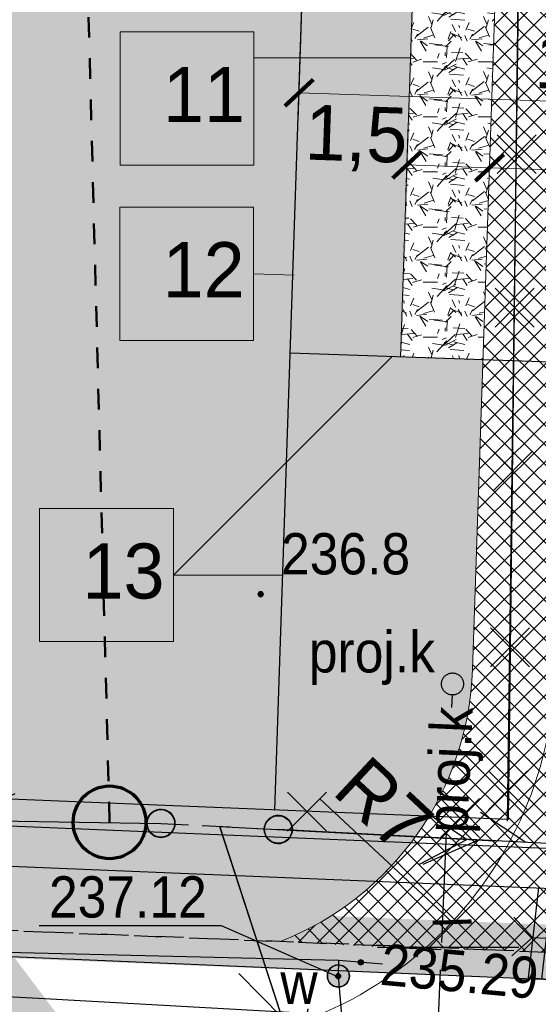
# Model space of a CAD drawing. Extents: x 40810 to 6568062, y -66833 to 5647239.
# Tile 12 of 43: x 6567808 to 6567818, y 5646946 to 5646964. Entities that reach past the tile are written whole.
import ezdxf
from ezdxf import colors
from ezdxf.entities.mleader import LeaderData, LeaderLine
from ezdxf.enums import TextEntityAlignment as Align
from ezdxf.math import Vec2, Vec3

# ---------------------------------------------------------------- set-up
doc = ezdxf.new("R2010")
doc.units = 0
doc.header["$MEASUREMENT"] = 0
for name, pattern in [('218-500', [1, 0.5, -0.5]), ('DGN_STYLE_2191', [1, -0.25, 0.5, -0.25]), ('DGN_STYLE_9021', [7.5, 3.75, 3.75]), ('KTJZ01_05', [2, 1.5, -0.5]), ('MZ05_512A', [1.75, -0.25, 0.5, -0.25, 0.5, -0.25]), ('SUPK_P_01_05', [2.5, 2, -0.5])]:
    doc.linetypes.add(name, pattern=pattern)
doc.layers.get('0').update_dxf_attribs({"linetype": 'CONTINUOUS'})
doc.layers.get('Defpoints').update_dxf_attribs({"linetype": 'CONTINUOUS'})
for name, color, linetype in [('BDOT1', 7, 'CONTINUOUS'), ('EWID', 7, 'CONTINUOUS'), ('GESUT1', 7, 'CONTINUOUS'), ('GESUT2', 7, 'CONTINUOUS'), ('PZAG', 7, 'CONTINUOUS'), ('Z-zielen', 62, 'CONTINUOUS')]:
    doc.layers.add(name, color=color, linetype=linetype)
for name, color, linetype, lineweight in [('E_opisy', 7, 'CONTINUOUS', 15), ('E_przyłacze', 1, '218-500', 70), ('l. przekrojowa', 1, 'CONTINUOUS', 30), ('l.widokowa', 140, 'CONTINUOUS', 15), ('szraf1', 8, 'CONTINUOUS', 5), ('wymiarowanie', 176, 'CONTINUOUS', 9)]:
    doc.layers.add(name, color=color, linetype=linetype, lineweight=lineweight)
doc.styles.get("Standard").update_dxf_attribs({"font": 'GOTHIC.TTF'})
doc.styles.add('STYLE-GEO_140', font='geo_140.shx', dxfattribs={"bigfont": 'geo_140big.shx'})
doc.dimstyles.new('Skala 1-50', dxfattribs={"dimtxt": 1, "dimasz": 0.5, "dimexe": 0.5, "dimexo": 0.5, "dimgap": 0.2, "dimtad": 1, "dimtxsty": 'Standard', "dimblk": 'ARCHTICK', "dimcen": 0.5, "dimclrd": 256, "dimclre": 256, "dimadec": 0, "dimazin": 0, "dimtfac": 1, "dimtdec": 1, "dimtmove": 1, "dimatfit": 3, "dimldrblk": 'ARCHTICK', "dimfxl": 0, "dimlwd": -1, "dimlwe": -1, "dimarcsym": 0})
pattern_1 = [(45, (0, 0), (-0.1767766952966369, 0.1767766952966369), []), (135, (0, 0), (-0.1767766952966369, -0.1767766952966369), [])]

# ---------------------------------------------------------------- blocks, each defined once
blk = doc.blocks.new('DWG_H0_11')
at = {"layer": 'BDOT1', "linetype": 'Continuous'}
blk.add_hatch(color=7, dxfattribs=at).paths.add_polyline_path([(0.08999999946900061, -2.728484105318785e-10, 0.9999999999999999), (-0.09000000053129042, -2.728484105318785e-10, 0.9999999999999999)], flags=16)
at = {"layer": 'BDOT1', "color": 7, "linetype": 'Continuous'}
blk.add_lwpolyline([(0.08999999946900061, -2.728484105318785e-10, 0.9999999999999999), (-0.09000000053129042, -2.728484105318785e-10, 0.9999999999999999)], format="xyb", close=True, dxfattribs=at)
blk = doc.blocks.new('RTPW01_1')
at = {"layer": 'BDOT1', "color": 7, "linetype": 'Continuous'}
blk.add_circle((-5.311449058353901e-10, -2.728484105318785e-10), 0.09, dxfattribs=at)
blk.add_blockref('DWG_H0_11', (-5.311449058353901e-10, -2.728484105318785e-10), dxfattribs=at)
blk = doc.blocks.new('DWG_H0_13')
at = {"layer": 'GESUT1', "linetype": 'Continuous'}
blk.add_hatch(color=235, dxfattribs=at).paths.add_polyline_path([(-0.8488740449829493, 0.04383856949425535, 0.9999999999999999), (0.8488740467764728, -0.04383856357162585, 0.9999999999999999)], flags=16)
at = {"layer": 'GESUT1', "color": 235, "linetype": 'Continuous'}
blk.add_lwpolyline([(-0.8488740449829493, 0.04383856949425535, 0.9999999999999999), (0.8488740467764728, -0.04383856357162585, 0.9999999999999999)], format="xyb", close=True, dxfattribs=at)
blk = doc.blocks.new('SUSM05_1')
at = {"layer": 'GESUT1', "color": 235, "linetype": 'Continuous'}
blk.add_circle((1.709850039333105e-09, 5.624315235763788e-09), 0.8499952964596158, dxfattribs=at)
at = {"layer": 'GESUT1', "color": 235, "linetype": 'Continuous', "xscale": 0.9999882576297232, "yscale": 0.9999882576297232, "zscale": 0.9999882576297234, "rotation": 2.956602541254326}
blk.add_blockref('DWG_H0_13', (1.709850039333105e-09, 5.624315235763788e-09), dxfattribs=at)
blk = doc.blocks.new('DWG_H0_14')
at = {"layer": 'GESUT1', "linetype": 'Continuous'}
blk.add_hatch(color=235, dxfattribs=at).paths.add_polyline_path([(0.8488740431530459, -0.04383856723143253, 0.9999999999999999), (-0.8488740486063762, 0.04383856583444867, 0.9999999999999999)], flags=16)
at = {"layer": 'GESUT1', "color": 235, "linetype": 'Continuous'}
blk.add_lwpolyline([(0.8488740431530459, -0.04383856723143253, 0.9999999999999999), (-0.8488740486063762, 0.04383856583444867, 0.9999999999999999)], format="xyb", close=True, dxfattribs=at)
blk = doc.blocks.new('SUSM05_2')
at = {"layer": 'GESUT1', "color": 235, "linetype": 'Continuous'}
blk.add_circle((-1.178705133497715e-09, 1.33877620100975e-09), 0.8499952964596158, dxfattribs=at)
at = {"layer": 'GESUT1', "color": 235, "linetype": 'Continuous', "xscale": 0.9999882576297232, "yscale": 0.9999882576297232, "zscale": 0.9999882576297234, "rotation": 182.9566025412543}
blk.add_blockref('DWG_H0_14', (-1.178705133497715e-09, 1.33877620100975e-09), dxfattribs=at)
blk = doc.blocks.new('SUSM04_1')
at = {"layer": 'GESUT1', "color": 235, "linetype": 'Continuous'}
blk.add_circle((1.258740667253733e-09, -3.848981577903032e-09), 0.5, dxfattribs=at)
blk = doc.blocks.new('SUPT01_4')
at = {"layer": 'GESUT1', "color": 30, "linetype": 'Continuous'}
for p, q in [((-0.001898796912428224, 4.999356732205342), (-0.001945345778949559, -5.000635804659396)), ((-0.001903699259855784, 3.999357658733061), (-1.001910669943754, 2.299363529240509)), ((-0.001911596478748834, 2.299358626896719), (0.9980782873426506, 0.2993555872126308))]:
    blk.add_line(p, q, dxfattribs=at)
blk = doc.blocks.new('SUPT00_4')
at = {"layer": 'GESUT1', "color": 30, "linetype": 'Continuous', "rotation": 270}
blk.add_blockref('SUPT01_4', (5.000635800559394, -0.001945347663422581), dxfattribs=at)
blk = doc.blocks.new('SUPE04_6')
at = {"layer": 'GESUT1', "color": 230, "linetype": 'Continuous'}
for p, q in [((0.006328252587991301, -4.996488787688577), (0.0062861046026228, 5.003499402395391)), ((-0.9937014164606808, 2.303498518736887), (0.006290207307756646, 4.003500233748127)), ((0.006290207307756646, 4.003500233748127), (1.00629633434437, 2.303506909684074))]:
    blk.add_line(p, q, dxfattribs=at)
blk = doc.blocks.new('SUPE00_6')
at = {"layer": 'GESUT1', "color": 230, "linetype": 'Continuous', "rotation": 270}
blk.add_blockref('SUPE04_6', (5.002909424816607, -0.006272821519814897), dxfattribs=at)
blk = doc.blocks.new('SUPE04_7')
at = {"layer": 'GESUT1', "color": 230, "linetype": 'Continuous'}
for p, q in [((-0.0084513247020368, -4.99728416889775), (-0.008495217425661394, 5.002699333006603)), ((-1.008482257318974, 2.302699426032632), (-0.00849109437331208, 4.002701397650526)), ((-0.00849109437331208, 4.002701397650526), (0.9915148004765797, 2.302708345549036))]:
    blk.add_line(p, q, dxfattribs=at)
blk = doc.blocks.new('SUPE00_7')
at = {"layer": 'GESUT1', "color": 230, "linetype": 'Continuous', "rotation": 270}
blk.add_blockref('SUPE04_7', (4.987821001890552, -0.01896132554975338), dxfattribs=at)
blk = doc.blocks.new('SUPT01_5')
at = {"layer": 'GESUT1', "color": 30, "linetype": 'Continuous'}
for p, q in [((-0.007790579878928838, 4.997091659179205), (-0.007746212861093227, -5.002918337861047)), ((-0.00778624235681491, 3.997090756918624), (-1.007779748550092, 2.297084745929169)), ((-0.007778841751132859, 2.297089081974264), (0.9922313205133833, 0.2970914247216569))]:
    blk.add_line(p, q, dxfattribs=at)
blk = doc.blocks.new('SUPT00_5')
at = {"layer": 'GESUT1', "color": 30, "linetype": 'Continuous', "rotation": 270}
blk.add_blockref('SUPT01_5', (5.002918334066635, -0.007746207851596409), dxfattribs=at)
blk = doc.blocks.new('SUPT01_6')
at = {"layer": 'GESUT1', "color": 30, "linetype": 'Continuous'}
for p, q in [((0.002293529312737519, 4.993222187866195), (0.002337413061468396, -5.00673197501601)), ((0.002297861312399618, 3.99322670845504), (-0.9976901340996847, 2.293230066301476)), ((0.002305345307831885, 2.293234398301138), (1.002309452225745, 0.2932483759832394))]:
    blk.add_line(p, q, dxfattribs=at)
blk = doc.blocks.new('SUPT00_6')
at = {"layer": 'GESUT1', "color": 30, "linetype": 'Continuous', "rotation": 270}
blk.add_blockref('SUPT01_6', (5.006731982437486, 0.002337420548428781), dxfattribs=at)
blk = doc.blocks.new('DWG_H0_24')
at = {"layer": 'GESUT1', "linetype": 'Continuous'}
blk.add_hatch(color=202, dxfattribs=at).paths.add_polyline_path([(0.3999735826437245, -0.004597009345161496, 0.9999999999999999), (-0.3999735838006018, 0.004597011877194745, 0.9999999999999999)], flags=16)
at = {"layer": 'GESUT1', "color": 202, "linetype": 'Continuous'}
blk.add_lwpolyline([(0.3999735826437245, -0.004597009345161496, 0.9999999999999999), (-0.3999735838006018, 0.004597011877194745, 0.9999999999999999)], format="xyb", close=True, dxfattribs=at)
blk = doc.blocks.new('SUUS25_9')
at = {"layer": 'GESUT1', "color": 202, "linetype": 'Continuous'}
blk.add_circle((1.648004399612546e-09, 7.639755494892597e-10), 0.3999996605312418, dxfattribs=at)
at = {"layer": 'GESUT1', "color": 202, "linetype": 'Continuous', "xscale": 0.9999991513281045, "yscale": 0.9999991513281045, "zscale": 0.9999991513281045, "rotation": 0.6584879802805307}
blk.add_blockref('DWG_H0_24', (1.648004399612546e-09, 7.639755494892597e-10), dxfattribs=at)
blk = doc.blocks.new('DWG_H0_28')
at = {"layer": 'GESUT1', "linetype": 'Continuous'}
blk.add_hatch(color=5, dxfattribs=at).paths.add_polyline_path([(0.08135013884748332, -0.005468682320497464, 0.9999999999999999), (-0.09864986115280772, -0.005468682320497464, 0.9999999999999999)], flags=16)
at = {"layer": 'GESUT1', "color": 5, "linetype": 'Continuous'}
blk.add_lwpolyline([(0.08135013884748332, -0.005468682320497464, 0.9999999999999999), (-0.09864986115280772, -0.005468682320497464, 0.9999999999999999)], format="xyb", close=True, dxfattribs=at)
blk = doc.blocks.new('SUPS02_1')
at = {"layer": 'GESUT1', "color": 5, "linetype": 'Continuous'}
blk.add_circle((-0.008649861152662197, -0.005468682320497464), 0.09, dxfattribs=at)
blk.add_blockref('DWG_H0_28', (-1.724401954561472e-09, 9.204086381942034e-10), dxfattribs=at)
blk = doc.blocks.new('_ArchTick')
at = {"color": 0, "linetype": 'ByBlock', "const_width": 0.15}
blk.add_lwpolyline([(-0.5, -0.5), (0.5, 0.5)], dxfattribs=at)
blk = doc.blocks.new('*D218')
at = {"layer": 'Defpoints', "color": 0}
for p in [(6567810.999151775, 5646952.628750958), (6567816.132852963, 5646947.837802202)]:
    blk.add_point(p, dxfattribs=at)
at = {"layer": 'wymiarowanie'}
blk.add_line((6567813.734556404, 5646950.075976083), (6567816.132852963, 5646947.837802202), dxfattribs=at)
at = {"layer": 'wymiarowanie', "linetype": 'Continuous', "xscale": 0.5, "yscale": 0.5, "zscale": 0.5, "rotation": 316.9779504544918}
blk.add_blockref('_ArchTick', (6567816.132852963, 5646947.837802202), dxfattribs=at)
at = {"layer": 'wymiarowanie', "color": 0, "linetype": 'Continuous', "insert": (6567814.897750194, 5646949.965118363), "char_height": 1, "attachment_point": 5, "rotation": 316.9779504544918}
blk.add_mtext('R7', dxfattribs=at)
blk = doc.blocks.new('*D232')
at = {"layer": 'Defpoints', "color": 0}
for p in [(6567813.464604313, 5646966.083186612), (6567823.458762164, 5646965.745685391), (6567823.35104525, 5646962.555949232)]:
    blk.add_point(p, dxfattribs=at)
at = {"layer": 'wymiarowanie'}
for p, q in [((6567813.447729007, 5646965.583471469), (6567813.340012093, 5646962.393735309)), ((6567823.441886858, 5646965.245970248), (6567823.334169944, 5646962.056234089)), ((6567813.356887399, 5646962.893450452), (6567823.35104525, 5646962.555949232))]:
    blk.add_line(p, q, dxfattribs=at)
at = {"layer": 'wymiarowanie', "linetype": 'Continuous', "xscale": 0.5, "yscale": 0.5, "zscale": 0.5}
for p, rotation in [((6567813.356887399, 5646962.893450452), 178.0658650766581), ((6567823.35104525, 5646962.555949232), 358.0658650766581)]:
    blk.add_blockref('_ArchTick', p, dxfattribs=dict(at, rotation=rotation))
at = {"layer": 'wymiarowanie', "color": 0, "linetype": 'Continuous', "insert": (6567818.378440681, 5646963.449439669), "char_height": 1, "attachment_point": 5, "rotation": 358.0658650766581}
blk.add_mtext('10', dxfattribs=at)
blk = doc.blocks.new('*D238')
at = {"layer": 'Defpoints', "color": 0}
for p in [(6567816.8424255, 5646962.410420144), (6567818.341570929, 5646962.359794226), (6567816.812821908, 5646961.533792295)]:
    blk.add_point(p, dxfattribs=at)
at = {"layer": 'wymiarowanie'}
for p, q in [((6567816.825550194, 5646961.910705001), (6567816.795946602, 5646961.034077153)), ((6567818.324695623, 5646961.860079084), (6567818.29509203, 5646960.983451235)), ((6567818.311967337, 5646961.483166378), (6567816.812821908, 5646961.533792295))]:
    blk.add_line(p, q, dxfattribs=at)
at = {"layer": 'wymiarowanie', "linetype": 'Continuous', "xscale": 0.5, "yscale": 0.5, "zscale": 0.5}
for p, rotation in [((6567816.812821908, 5646961.533792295), 178.065865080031), ((6567818.311967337, 5646961.483166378), 358.065865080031)]:
    blk.add_blockref('_ArchTick', p, dxfattribs=dict(at, rotation=rotation))
at = {"layer": 'wymiarowanie', "color": 0, "linetype": 'Continuous', "insert": (6567819.349432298, 5646962.03828572), "char_height": 1, "attachment_point": 5, "rotation": 358.065865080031}
blk.add_mtext('1,5', dxfattribs=at)
blk = doc.blocks.new('*D239')
at = {"layer": 'Defpoints', "color": 0}
for p in [(6567815.355602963, 5646962.825954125), (6567816.8424255, 5646962.410420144), (6567815.31367648, 5646961.584418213)]:
    blk.add_point(p, dxfattribs=at)
at = {"layer": 'wymiarowanie'}
for p, q in [((6567815.338727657, 5646962.326238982), (6567815.296801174, 5646961.08470307)), ((6567816.825550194, 5646961.910705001), (6567816.795946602, 5646961.034077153)), ((6567816.812821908, 5646961.533792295), (6567815.31367648, 5646961.584418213))]:
    blk.add_line(p, q, dxfattribs=at)
at = {"layer": 'wymiarowanie', "linetype": 'Continuous', "xscale": 0.5, "yscale": 0.5, "zscale": 0.5}
for p, rotation in [((6567815.31367648, 5646961.584418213), 178.0658650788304), ((6567816.812821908, 5646961.533792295), 358.0658650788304)]:
    blk.add_blockref('_ArchTick', p, dxfattribs=dict(at, rotation=rotation))
at = {"layer": 'wymiarowanie', "color": 0, "linetype": 'Continuous', "insert": (6567814.393209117, 5646962.058805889), "char_height": 1, "attachment_point": 5, "rotation": 358.06586507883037}
blk.add_mtext('1,5', dxfattribs=at)

msp = doc.modelspace()

# ---------------------------------------------------------------- hatches: boundary and pattern name
at = {"layer": 'E_przyłacze', "linetype": 'Continuous'}
h = msp.add_hatch(color=256, dxfattribs=at)
h.dxf.hatch_style = 1
h.paths.add_polyline_path([(6567810.331226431, 5646950.163903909, 0.7107343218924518), (6567809.275104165, 5646949.501940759), (6567809.739807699, 5646949.013810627, 0.8168499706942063)])
h = msp.add_hatch(color=256, dxfattribs=at)
h.dxf.hatch_style = 1
h.paths.add_polyline_path([(6567809.275104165, 5646949.501940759, 0.169088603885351), (6567809.505553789, 5646949.134272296, 0.0765274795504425), (6567809.679519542, 5646949.033937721), (6567809.6914347, 5646949.064622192)])
at = {"layer": 'szraf1', "true_color": 0xc7c8ca}
h = msp.add_hatch(dxfattribs=at)
h.set_pattern_fill('ANSI37', color=9, scale=2, style=0)
h.set_pattern_definition(pattern_1)
h.paths.add_polyline_path([(6567823.290277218, 5646949.789298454), (6567823.249822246, 5646947.075506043), (6567815.664571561, 5646947.380083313, 0.1966573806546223), (6567818.004233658, 5646952.370491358), (6567818.831690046, 5646976.873305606, 0.1608154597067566), (6567817.350105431, 5646983.958499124), (6567809.203317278, 5646997.767785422, 0.2654325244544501), (6567799.729148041, 5647003.178499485), (6567753.06303861, 5647002.389708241, 0.2081719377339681), (6567747.979839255, 5647000.074529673), (6567747.209997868, 5647008.789999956), (6567747.350053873, 5647008.792367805, 0.1638587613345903), (6567751.584473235, 5647007.366387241), (6567799.729148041, 5647008.178499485, -0.2744804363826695), (6567813.50975784, 5647000.308369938), (6567821.656545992, 5646986.49908364, -0.14264435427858), (6567823.866820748, 5646977.829202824), (6567822.996147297, 5646952.046635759, 0.08184528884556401)])
at = {"layer": 'szraf1', "linetype": 'Continuous'}
h = msp.add_hatch(dxfattribs=at)
h.set_pattern_fill('ANSI37', color=40, scale=2, style=0)
h.set_pattern_definition(pattern_1)
h.paths.add_polyline_path([(6567813.016186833, 5646947.486426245), (6567815.626365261, 5646947.346295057, 0.2076535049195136), (6567818.004235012, 5646952.370531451), (6567818.869669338, 5646977.997956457, 0.1426443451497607), (6567817.350105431, 5646983.958499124), (6567812.569733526, 5646992.06151138), (6567801.528724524, 5646992.601878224, -0.3950589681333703), (6567800.577751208, 5646993.583748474), (6567800.415611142, 5647003.157058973), (6567796.415598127, 5647003.123956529), (6567796.571625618, 5646993.911553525, -0.4191824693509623), (6567795.571769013, 5646992.894619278), (6567776.232098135, 5646993.83994063), (6567775.170294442, 5646972.144708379), (6567787.446400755, 5646971.543893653), (6567787.304639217, 5646968.64736061), (6567797.092923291, 5646968.168304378), (6567797.23468483, 5646971.06483742), (6567815.62616289, 5646970.164725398, -0.3999617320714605), (6567817.052837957, 5646968.666518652), (6567816.505089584, 5646952.421157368, -0.299344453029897)])
h.paths.add_polyline_path([(6567795.834244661, 5646973.135771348), (6567797.332451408, 5646973.062446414), (6567797.308009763, 5646972.563044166), (6567815.631408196, 5646971.666264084, 0.418656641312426), (6567817.203878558, 5646973.113844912), (6567817.370523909, 5646978.048582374, 0.1426443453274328), (6567816.058173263, 5646983.196323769), (6567812.161408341, 5646989.801570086, 0.2970977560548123), (6567811.150230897, 5646990.629188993), (6567801.519085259, 5646991.100554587, 0.414213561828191), (6567800.471397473, 5646990.150633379), (6567800.448321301, 5646989.679131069), (6567794.594661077, 5646989.965619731), (6567794.666620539, 5646991.435926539), (6567781.462425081, 5646992.082163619), (6567777.656979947, 5646992.268408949), (6567776.741826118, 5646973.569590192), (6567787.519725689, 5646973.042100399), (6567787.537144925, 5646973.529311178), (6567789.041762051, 5646973.455672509), (6567788.876113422, 5646970.072245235), (6567795.668041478, 5646969.739836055)], flags=16)
h = msp.add_hatch(dxfattribs=at)
h.set_pattern_fill('GRAVL1', color=256, style=0)
h.set_pattern_definition([(228.0128, (0.72, 1), (-7.999998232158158, -9.000001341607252), [0.134536, -13.319088]), (184.9697, (0.63, 0.9), (12.00000105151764, 0.999991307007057), [0.230868, -22.855925]), (132.5104, (0.4, 0.88), (9.999990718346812, -11.0000086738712), [0.162788, -16.116032]), (267.2737, (0.01, 0.63), (0.9999960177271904, 20.00000029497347), [0.210238, -20.813558]), (292.8337, (0, 0.42), (-5.00000990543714, 11.99999641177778), [0.206155, -20.409373]), (357.2737, (0.08, 0.23), (-20.00000029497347, 0.9999960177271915), [0.210238, -20.813558]), (37.6942, (0.29, 0.22), (-13.00000734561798, -9.99999040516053), [0.278029, -27.524849]), (72.2553, (0.51, 0.39), (7.000010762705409, 21.99999623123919), [0.262488, -25.986321]), (121.4296, (0.59, 0.64), (-8.000008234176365, 12.99999503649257), [0.21095, -20.884073]), (175.2364, (0.48, 0.82), (11.00000094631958, -0.9999915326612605), [0.240832, -11.800763]), (222.3974, (0.24, 0.84), (-12.00000735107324, -10.99999208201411), [0.311448, -30.833375]), (138.8141, (1, 0.62), (-7.000002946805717, 5.999997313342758), [0.106301, -10.523844]), (171.4692, (0.92, 0.69), (12.99999828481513, -2.00000791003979), [0.202237, -20.021511]), (225, (0.72, 0.72), (-2.220446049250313e-16, -1.000000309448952), [0.141421, -1.272792]), (203.1986, (0.65, 0.84), (4.999999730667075, 2.000001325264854), [0.076158, -7.539615]), (291.8014, (0.58, 0.81), (-0.9999999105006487, 3.00000027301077), [0.107703, -5.277462]), (30.9638, (0.62, 0.71), (2.999998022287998, 2.000002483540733), [0.174929, -5.656023]), (161.5651, (0.77, 0.8), (2.000000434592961, -0.9999984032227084), [0.126491, -3.035787]), (16.38950000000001, (0, 0.81), (10.00000219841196, 2.99999270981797), [0.1772, -17.542845]), (70.3462, (0.17, 0.86), (-3.999995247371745, -11.00000213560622), [0.148661, -14.717408]), (293.1986, (0.77, 1), (-2.000001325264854, 4.999999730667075), [0.152315, -7.463458]), (343.6105, (0.83, 0.86), (-10.00000219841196, 2.999992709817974), [0.1772, -17.542845]), (339.444, (0, 0.19), (-5.000001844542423, 1.999995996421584), [0.17088, -8.373124]), (294.7751, (0.16, 0.13), (-4.99999218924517, 11.00000342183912), [0.143178, -14.174643]), (66.80140000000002, (0.78, 0), (2.000001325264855, 4.999999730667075), [0.152315, -7.463458]), (17.354, (0.84, 0.14), (-13.00000201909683, -3.999994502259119), [0.167631, -16.595424]), (69.444, (0.29, 0), (-1.999995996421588, -5.000001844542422), [0.08544, -8.458564]), (101.3099, (0.72, 0), (-0.9999976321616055, 4.000000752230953), [0.05099, -5.048029]), (165.9638, (0.71, 0.05), (3.00000054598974, -0.9999980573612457), [0.206155, -3.91695]), (186.009, (0.51, 0.1), (9.99999975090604, 0.9999993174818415), [0.19105, -18.913923]), (303.6901, (0.62, 0.62), (-1.000001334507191, 1.99999955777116), [0.144222, -3.461329]), (353.1572, (0.7, 0.5), (16.99999936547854, -2.000007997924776), [0.251794, -24.927563]), (60.94540000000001, (0.95, 0.47), (-4.000000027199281, -7.000000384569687), [0.102956, -10.192674]), (90, (1, 0.56), (-0.9999999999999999, 1), [0.06, -0.94]), (120.2564, (0.49, 0.13), (3.999994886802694, -7.000002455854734), [0.138924, -13.75352]), (48.01280000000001, (0.42, 0.25), (7.999998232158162, 9.00000134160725), [0.269072, -13.184552]), (0, (0.6, 0.45), (1, 1), [0.26, -0.74]), (325.3047999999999, (0.86, 0.45), (-9.999994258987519, 7.000008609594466), [0.158114, -15.653274]), (254.0546, (0.99, 0.36), (-0.9999998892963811, -4.000000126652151), [0.145602, -7.134508]), (207.646, (0.95, 0.22), (-18.99999580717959, -10.00000771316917), [0.237065, -23.469474]), (175.4261, (0.74, 0.11), (-13.00000055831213, 0.999994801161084), [0.250799, -24.829074])])
h.paths.add_polyline_path([(6567815.542933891, 5646968.373237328), (6567817.03957309, 5646968.248396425), (6567817.026682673, 5646967.866682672), (6567816.988515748, 5646966.736475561), (6567816.955397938, 5646965.755783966), (6567816.946472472, 5646965.491481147), (6567816.695065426, 5646958.046762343), (6567815.195919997, 5646958.09738826)])
h.paths.add_polyline_path([(6567815.603469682, 5646970.165836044), (6567815.626162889, 5646970.164725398, -0.4097843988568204), (6567817.051983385, 5646968.615892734), (6567817.049766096, 5646968.550233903), (6567817.03957309, 5646968.248396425), (6567815.542933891, 5646968.373237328)])
at = {"layer": 'wymiarowanie', "linetype": 'Continuous', "true_color": 0xffffff}
for points in [[(6567810.109228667, 5646961.578235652), (6567812.53704864, 5646961.578235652), (6567812.53704864, 5646963.997701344), (6567810.109228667, 5646963.997701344)], [(6567810.102356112, 5646958.399105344), (6567812.530176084, 5646958.399105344), (6567812.530176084, 5646960.818571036), (6567810.102356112, 5646960.818571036)], [(6567808.648029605, 5646952.929280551), (6567811.075849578, 5646952.929280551), (6567811.075849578, 5646955.348746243), (6567808.648029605, 5646955.348746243)]]:
    msp.add_hatch(color=7, dxfattribs=at).paths.add_polyline_path(points)
at = {"layer": 'Z-zielen', "linetype": 'Continuous'}
h = msp.add_hatch(dxfattribs=at)
h.set_pattern_fill('STIPPLE', color=256, style=0)
h.set_pattern_definition([(0, (0.0400000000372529, 0.01999999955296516), (0, 1), [0, -1]), (0, (0.3600000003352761, 0.0400000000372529), (0, 1), [0, -1]), (0, (0.1799999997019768, 0.2599999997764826), (0, 1), [0, -1]), (0, (0.400000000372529, 0.4199999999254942), (0, 1), [0, -1]), (0, (0.1399999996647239, 0.4800000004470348), (0, 1), [0, -1]), (0, (0.2199999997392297, 0.7199999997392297), (0, 1), [0, -1]), (0, (0.0800000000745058, 0.900000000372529), (0, 1), [0, -1]), (0, (0.400000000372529, 0.8799999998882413), (0, 1), [0, -1]), (0, (0.6399999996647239, 0.9199999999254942), (0, 1), [0, -1]), (0, (0.7599999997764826, 0.6799999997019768), (0, 1), [0, -1]), (0, (0.9599999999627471, 0.6600000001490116), (0, 1), [0, -1]), (0, (0.9599999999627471, 0.2999999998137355), (0, 1), [0, -1]), (0, (0.7800000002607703, 0.1799999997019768), (0, 1), [0, -1]), (0, (0.5, 0.2400000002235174), (0, 1), [0, -1]), (0, (0.6799999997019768, 0.4199999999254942), (0, 1), [0, -1]), (0, (0.5, 0.599999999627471), (0, 1), [0, -1]), (0, (0.9199999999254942, 0.0400000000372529), (0, 1), [0, -1])])
h.paths.add_polyline_path([(6567834.600000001, 5646957.495000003), (6567823.191362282, 5646957.827383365), (6567823.444938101, 5646965.336324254), (6567828.442089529, 5646965.167571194), (6567828.863972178, 5646977.660449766), (6567823.866820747, 5646977.829202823, 0.1426547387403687), (6567821.656545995, 5646986.499083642), (6567813.2373845, 5647000.769395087, 0.2607595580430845), (6567799.458200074, 5647008.176205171), (6567751.703012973, 5647007.367391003), (6567753.913369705, 5647007.404827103), (6567751.011241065, 5647008.834453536), (6567829.898409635, 5647009.741269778)])
h.paths.add_polyline_path([(6567821.79, 5646988.53), (6567828.8, 5646988.46), (6567828.94, 5647000.44), (6567821.94, 5647000.52)], flags=16)
h.paths.add_polyline_path([(6567821.940000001, 5647003.02), (6567820.471388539, 5647003.038372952), (6567820.303639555, 5646991.746975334), (6567818.547591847, 5646991.768944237), (6567820.448493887, 5646988.546803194), (6567821.790000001, 5646988.53)], flags=16)
h.paths.add_polyline_path([(6567829.530103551, 5646985.826366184, 0.9999999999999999), (6567825.131237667, 5646985.826366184, 0.9999999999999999)], flags=16)
h.paths.add_polyline_path([(6567821.94, 5647003.02), (6567825.040000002, 5647003.02), (6567825.040000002, 5647000.52), (6567821.94, 5647000.52)], flags=16)
edge = h.paths.add_edge_path()
edge.add_arc((6567747.431800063, 5647001.680976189), 7.111861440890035, -80.85914135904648, 5.919009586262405, ccw=False)
edge.add_line((6567748.561161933, 5646994.662188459), (6567748.005706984, 5647000.103134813))
edge.add_arc((6567753.177665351, 5646995.400115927), 6.990532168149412, 91.00105870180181, 137.7187995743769, ccw=False)
edge.add_line((6567753.055534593, 5647002.389581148), (6567754.503133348, 5647002.41409866))
h = msp.add_hatch(dxfattribs=at)
h.set_pattern_fill('STIPPLE', color=256, style=0)
h.set_pattern_definition([(0, (0.04, 0.02), (0, 1), [0, -1]), (0, (0.36, 0.04), (0, 1), [0, -1]), (0, (0.18, 0.26), (0, 1), [0, -1]), (0, (0.4, 0.42), (0, 1), [0, -1]), (0, (0.14, 0.48), (0, 1), [0, -1]), (0, (0.22, 0.72), (0, 1), [0, -1]), (0, (0.08, 0.9), (0, 1), [0, -1]), (0, (0.4, 0.88), (0, 1), [0, -1]), (0, (0.64, 0.92), (0, 1), [0, -1]), (0, (0.76, 0.68), (0, 1), [0, -1]), (0, (0.96, 0.66), (0, 1), [0, -1]), (0, (0.96, 0.3), (0, 1), [0, -1]), (0, (0.78, 0.18), (0, 1), [0, -1]), (0, (0.5, 0.24), (0, 1), [0, -1]), (0, (0.68, 0.42), (0, 1), [0, -1]), (0, (0.5, 0.6), (0, 1), [0, -1]), (0, (0.92, 0.04), (0, 1), [0, -1])])
h.paths.add_polyline_path([(6567793.055802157, 5646968.365888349), (6567797.092923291, 5646968.168304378), (6567797.23468483, 5646971.06483742), (6567815.62616289, 5646970.164725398), (6567815.218624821, 5646958.096621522), (6567816.695065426, 5646958.046762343), (6567816.505089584, 5646952.421157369, -0.2993158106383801), (6567813.016186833, 5646947.486426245), (6567791.865592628, 5646948.483466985), (6567791.957649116, 5646950.731583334), (6567792.44, 5646951.54)])

# ---------------------------------------------------------------- linework, layer by layer
at = {"layer": 'BDOT1', "color": 7, "linetype": 'Continuous'}
for q in [(6567817.252776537, 5646947.93001667), (6567817.21998333, 5646947.222776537), (6567818.08946337, 5646947.536840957)]:
    msp.add_line((6567817.59, 5646947.56), q, dxfattribs=at)
at = {"layer": 'BDOT1', "color": 7, "linetype": 'DGN_STYLE_9021'}
for points in [[(6567817.37, 5646968.26), (6567817.15, 5646949.7), (6567775.39, 5646951.41)], [(6567817.38, 5646968.22), (6567817.13, 5646949.67)]]:
    msp.add_lwpolyline(points, dxfattribs=at)
at = {"layer": 'BDOT1', "color": 7, "linetype": 'Continuous'}
msp.add_lwpolyline([(6567792.14, 5646947.9), (6567817.76, 5646946.8), (6567817.95, 5646948.44), (6567792.28, 5646949.5)], close=True, dxfattribs=at)
for points in [[(6567817.701661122, 5646948.468771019), (6567817.511661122, 5646946.828771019)], [(6567818.008338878, 5646946.771228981), (6567817.511661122, 5646946.828771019)]]:
    msp.add_lwpolyline(points, dxfattribs=at)
at = {"layer": 'E_przyłacze', "linetype": 'DGN_STYLE_2191', "lineweight": 50, "ltscale": 0.75}
msp.add_line((6567809.918390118, 5646949.649088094), (6567809.151486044, 5646979.168591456), dxfattribs=at)
at = {"layer": 'E_przyłacze', "linetype": 'Continuous'}
msp.add_circle((6567809.918390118, 5646949.649088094), 0.6599008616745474, dxfattribs=at)
at = {"layer": 'EWID', "color": 92, "linetype": 'DGN_STYLE_2191'}
for p, q in [((6567752.41, 5646949.92), (6567823.249819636, 5646947.075506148)), ((6567823.249819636, 5646947.075506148), (6567752.41, 5646949.92))]:
    msp.add_line(p, q, dxfattribs=at)
at = {"layer": 'GESUT1', "color": 202, "linetype": 'MZ05_512A'}
msp.add_lwpolyline([(6567810.85, 5646949.63), (6567812.98, 5646949.52)], dxfattribs=at)
at = {"layer": 'GESUT1', "color": 202, "linetype": 'Continuous'}
msp.add_lwpolyline([(6567814.02, 5646946.86), (6567811.95, 5646947.77), (6567808.64, 5646947.77)], dxfattribs=at)
at = {"layer": 'GESUT1', "color": 5, "linetype": 'Continuous'}
for points in [[(6567794.95, 5646947.61), (6567795.99, 5646947.58), (6567814.08, 5646947.15)], [(6567814.442726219, 5646942.512814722), (6567814.07, 5646946.86), (6567814.08, 5646947.15)], [(6567814.08, 5646947.15), (6567814.87, 5646947.08)], [(6567817.65, 5646946.82), (6567818.9, 5646946.71)], [(6567806.087001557, 5646946.592410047), (6567808.63, 5646946.46), (6567814.799906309, 5646946.113931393), (6567814.87, 5646946.11), (6567826.41, 5646945.68), (6567827.68, 5646945.57), (6567840.8, 5646945.04), (6567842.03, 5646944.93), (6567851.89, 5646944.48), (6567864.28, 5646943.95), (6567865.957369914, 5646943.867919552)]]:
    msp.add_lwpolyline(points, dxfattribs=at)
at = {"layer": 'GESUT1', "color": 44, "linetype": 'Continuous'}
msp.add_lwpolyline([(6567815.934077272, 5646947.33307657), (6567814.782784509, 5646947.382533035), (6567817.344858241, 5646947.382533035)], dxfattribs=at)
at = {"layer": 'GESUT2', "color": 44, "linetype": 'SUPK_P_01_05'}
for points in [[(6567816.341473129, 5646952.16101413), (6567816.340985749, 5646952.147062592), (6567816.339526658, 5646952.133179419), (6567816.337102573, 5646952.119431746), (6567816.333725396, 5646952.105886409), (6567816.329411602, 5646952.092609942), (6567816.324181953, 5646952.079666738), (6567816.318062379, 5646952.067119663), (6567816.311082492, 5646952.05503006), (6567816.303276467, 5646952.043456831), (6567816.294681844, 5646952.032456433), (6567816.285341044, 5646952.022082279), (6567816.275299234, 5646952.012385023), (6567816.264605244, 5646952.00341197), (6567816.253311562, 5646951.995206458), (6567816.241473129, 5646951.987808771), (6567816.229147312, 5646951.981255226), (6567816.216394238, 5646951.975577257), (6567816.203276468, 5646951.970802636), (6567816.189857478, 5646951.966954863), (6567816.176202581, 5646951.964052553), (6567816.162378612, 5646951.962109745), (6567816.148453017, 5646951.9611359), (6567816.134493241, 5646951.9611359), (6567816.120567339, 5646951.962109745), (6567816.106743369, 5646951.964052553), (6567816.09308878, 5646951.966954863), (6567816.079669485, 5646951.970802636), (6567816.066551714, 5646951.975577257), (6567816.05379864, 5646951.981255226), (6567816.041473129, 5646951.987808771), (6567816.029634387, 5646951.995206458), (6567816.01834071, 5646952.00341197), (6567816.007647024, 5646952.012385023), (6567815.997604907, 5646952.022082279), (6567815.988264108, 5646952.032456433), (6567815.979669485, 5646952.043456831), (6567815.971863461, 5646952.05503006), (6567815.964883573, 5646952.067119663), (6567815.958764, 5646952.079666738), (6567815.953534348, 5646952.092609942), (6567815.949220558, 5646952.105886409), (6567815.94584338, 5646952.119431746), (6567815.943419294, 5646952.133179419), (6567815.941960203, 5646952.147062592), (6567815.941473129, 5646952.16101413), (6567815.941960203, 5646952.174965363), (6567815.943419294, 5646952.188848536), (6567815.94584338, 5646952.202596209), (6567815.949220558, 5646952.216141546), (6567815.953534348, 5646952.229418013), (6567815.958764, 5646952.242361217), (6567815.964883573, 5646952.254908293), (6567815.971863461, 5646952.266997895), (6567815.979669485, 5646952.278571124), (6567815.988264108, 5646952.289571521), (6567815.997604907, 5646952.299945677), (6567816.007647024, 5646952.309642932), (6567816.01834071, 5646952.31861629), (6567816.029634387, 5646952.326821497), (6567816.041473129, 5646952.334219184), (6567816.05379864, 5646952.340772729), (6567816.066551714, 5646952.346450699), (6567816.079669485, 5646952.351225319), (6567816.09308878, 5646952.355073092), (6567816.106743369, 5646952.357975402), (6567816.120567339, 5646952.359918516), (6567816.134493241, 5646952.360892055), (6567816.148453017, 5646952.360892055), (6567816.162378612, 5646952.359918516), (6567816.176202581, 5646952.357975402), (6567816.189857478, 5646952.355073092), (6567816.203276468, 5646952.351225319), (6567816.216394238, 5646952.346450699), (6567816.229147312, 5646952.340772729), (6567816.241473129, 5646952.334219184), (6567816.253311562, 5646952.326821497), (6567816.264605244, 5646952.31861629), (6567816.275299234, 5646952.309642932), (6567816.285341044, 5646952.299945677), (6567816.294681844, 5646952.289571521), (6567816.303276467, 5646952.278571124), (6567816.311082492, 5646952.266997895), (6567816.318062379, 5646952.254908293), (6567816.324181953, 5646952.242361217), (6567816.329411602, 5646952.229418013), (6567816.333725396, 5646952.216141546), (6567816.337102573, 5646952.202596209), (6567816.339526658, 5646952.188848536), (6567816.340985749, 5646952.174965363), (6567816.341473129, 5646952.16101413)], [(6567816.132888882, 5646951.961199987), (6567816.123146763, 5646951.734416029)], [(6567816.025723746, 5646949.466507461), (6567815.800531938, 5646944.224287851)]]:
    msp.add_lwpolyline(points, dxfattribs=at)
at = {"layer": 'l. przekrojowa', "color": 7, "linetype": 'Continuous'}
for p, q in [((6567812.918051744, 5646949.873290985), (6567813.499551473, 5646967.264534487)), ((6567823.41, 5646957.820000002), (6567813.197620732, 5646958.164870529))]:
    msp.add_line(p, q, dxfattribs=at)
at = {"layer": 'l.widokowa', "color": 5}
for p, q in [((6567815.603469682, 5646970.165836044), (6567815.195919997, 5646958.09738826)), ((6567817.051983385, 5646968.615892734), (6567816.505089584, 5646952.421157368))]:
    msp.add_line(p, q, dxfattribs=at)
at = {"layer": 'l.widokowa', "color": 5, "linetype": 'Continuous'}
for radius, start in [(7, 266.8482746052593), (5.5, 291.4127726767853)]:
    msp.add_arc((6567811.008223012, 5646952.606785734), radius, start, 358.0658650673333, dxfattribs=at)
at = {"layer": 'PZAG', "color": 53, "linetype": 'Continuous'}
msp.add_lwpolyline([(6567732.08, 5646952.75), (6567865.66, 5646947.19)], dxfattribs=at)
at = {"layer": 'wymiarowanie', "color": 7, "linetype": 'Continuous'}
for p, q in [((6567812.541112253, 5646963.525643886), (6567815.379231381, 5646963.525643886)), ((6567812.530176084, 5646959.60883819), (6567813.266279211, 5646959.584018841)), ((6567811.075849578, 5646954.139013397), (6567815.039506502, 5646958.10267032)), ((6567811.075849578, 5646954.139013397), (6567813.061880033, 5646954.139013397))]:
    msp.add_line(p, q, dxfattribs=at)
at = {"layer": 'wymiarowanie', "color": 1, "linetype": 'Continuous'}
for p, q in [((6567816.950105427, 5646962.133133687), (6567817.657212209, 5646961.426026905)), ((6567816.950105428, 5646961.426026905), (6567817.657212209, 5646962.133133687)), ((6567816.91704639, 5646959.344153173), (6567817.624153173, 5646958.637046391)), ((6567816.917046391, 5646958.637046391), (6567817.624153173, 5646959.344153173)), ((6567816.881906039, 5646956.379585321), (6567817.589012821, 5646955.672478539)), ((6567816.88190604, 5646955.672478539), (6567817.589012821, 5646956.379585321)), ((6567816.829413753, 5646953.177811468), (6567817.536520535, 5646952.470704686)), ((6567816.829413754, 5646952.470704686), (6567817.536520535, 5646953.177811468)), ((6567816.794467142, 5646950.584772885), (6567817.501573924, 5646949.877666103)), ((6567816.794467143, 5646949.877666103), (6567817.501573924, 5646950.584772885)), ((6567813.149369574, 5646950.194176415), (6567813.856476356, 5646949.487069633)), ((6567813.149369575, 5646949.487069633), (6567813.856476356, 5646950.194176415)), ((6567815.921334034, 5646950.080669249), (6567816.628440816, 5646949.373562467)), ((6567815.921334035, 5646949.373562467), (6567816.628440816, 5646950.080669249))]:
    msp.add_line(p, q, dxfattribs=at)
at = {"layer": 'wymiarowanie', "color": 30, "linetype": 'KTJZ01_05', "const_width": 1}
msp.add_lwpolyline([(6567786.84, 5647009.460000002), (6567747.210000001, 5647008.789999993), (6567747.783237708, 5647002.30028596), (6567752.41, 5646949.92), (6567823.249822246, 5646947.075506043), (6567823.41, 5646957.820000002), (6567834.6, 5646957.54), (6567830.44, 5647003.7), (6567829.857942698, 5647010.192665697), (6567786.84, 5647009.460000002)], dxfattribs=at)
at = {"layer": 'wymiarowanie', "color": 7, "linetype": 'Continuous'}
for points in [[(6567810.109228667, 5646961.578235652), (6567812.53704864, 5646961.578235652), (6567812.53704864, 5646963.997701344), (6567810.109228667, 5646963.997701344)], [(6567810.102356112, 5646958.399105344), (6567812.530176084, 5646958.399105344), (6567812.530176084, 5646960.818571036), (6567810.102356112, 5646960.818571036)], [(6567808.648029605, 5646952.929280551), (6567811.075849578, 5646952.929280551), (6567811.075849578, 5646955.348746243), (6567808.648029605, 5646955.348746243)]]:
    msp.add_lwpolyline(points, close=True, dxfattribs=at)

# ---------------------------------------------------------------- block references
at = {"layer": 'BDOT1', "color": 7, "linetype": 'Continuous', "xscale": 0.5, "yscale": 0.5, "zscale": 0.5}
msp.add_blockref('RTPW01_1', (6567812.66, 5646953.79), dxfattribs=at)
at = {"layer": 'GESUT1', "color": 30, "linetype": 'Continuous'}
for name, p, xscale, yscale, zscale, rotation in [('SUPT00_4', (6567810.85, 5646949.63), 0.5000003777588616, 0.5000003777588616, 0.5000003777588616, 179.105634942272), ('SUPT00_6', (6567812.98, 5646949.52), 0.5000022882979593, 0.5000022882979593, 0.5000022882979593, 356.9965517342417), ('SUPT00_5', (6567811.92, 5646949.58), 0.4999994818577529, 0.4999994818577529, 0.4999994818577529, 288.0166329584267)]:
    msp.add_blockref(name, p, dxfattribs=dict(at, xscale=xscale, yscale=yscale, zscale=zscale, rotation=rotation))
at = {"layer": 'GESUT1', "color": 230, "linetype": 'Continuous'}
for name, xscale, yscale, zscale, rotation in [('SUPE00_7', 0.5000008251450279, 0.5000008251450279, 0.5000008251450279, 356.9997489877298), ('SUPE00_6', 0.5000005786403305, 0.5000005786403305, 0.5000005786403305, 287.9997592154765)]:
    msp.add_blockref(name, (6567811.92, 5646949.58), dxfattribs=dict(at, xscale=xscale, yscale=yscale, zscale=zscale, rotation=rotation))
at = {"layer": 'GESUT1', "color": 235, "linetype": 'Continuous', "xscale": 0.3000016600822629, "yscale": 0.3000016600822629, "zscale": 0.3000016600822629}
for name, p, rotation in [('SUSM05_1', (6567810.85, 5646949.63), 357.0433974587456), ('SUSM05_2', (6567812.98, 5646949.52), 177.0433974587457)]:
    msp.add_blockref(name, p, dxfattribs=dict(at, rotation=rotation))
at = {"layer": 'GESUT1', "color": 235, "linetype": 'Continuous', "xscale": 0.5, "yscale": 0.5, "zscale": 0.5}
for p in [(6567810.85, 5646949.63), (6567812.98, 5646949.52)]:
    msp.add_blockref('SUSM04_1', p, dxfattribs=at)
at = {"layer": 'GESUT1', "color": 5, "linetype": 'Continuous', "xscale": 0.5, "yscale": 0.5, "zscale": 0.5}
for p in [(6567814.48, 5646947.11), (6567814.07, 5646946.86)]:
    msp.add_blockref('SUPS02_1', p, dxfattribs=at)
at = {"layer": 'GESUT1', "color": 202, "linetype": 'Continuous', "xscale": 0.5000004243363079, "yscale": 0.5000004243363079, "zscale": 0.5000004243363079, "rotation": 359.3415120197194}
msp.add_blockref('SUUS25_9', (6567814.07, 5646946.86), dxfattribs=at)

# ---------------------------------------------------------------- texts
at = {"layer": 'BDOT1', "color": 7, "linetype": 'Continuous', "style": 'STYLE-GEO_140', "width": 0.9332799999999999}
msp.add_text('236.8', height=0.75, dxfattribs=at).set_placement((6567814.201292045, 5646954.525), align=Align.MIDDLE_CENTER)
at = {"layer": 'GESUT1', "color": 5, "linetype": 'Continuous', "style": 'STYLE-GEO_140', "width": 0.93336}
msp.add_text('237.12', height=0.75, dxfattribs=at).set_placement((6567811.682823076, 5646947.92), align=Align.RIGHT)
at = {"layer": 'GESUT1', "color": 5, "linetype": 'Continuous', "style": 'STYLE-GEO_140', "width": 0.9332799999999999}
msp.add_text('235.29', height=0.75, rotation=354.7841361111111, dxfattribs=at).set_placement((6567816.268681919, 5646946.946140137), align=Align.MIDDLE_CENTER)
at = {"layer": 'GESUT1', "color": 250, "linetype": 'Continuous', "style": 'STYLE-GEO_140', "width": 0.9332799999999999}
msp.add_text('w', height=0.75, dxfattribs=at).set_placement((6567813.355884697, 5646946.725), align=Align.MIDDLE_CENTER)
at = {"layer": 'GESUT2', "color": 44, "linetype": 'Continuous', "style": 'STYLE-GEO_140', "width": 0.9332799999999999}
msp.add_text('proj.k', height=0.75, dxfattribs=at).set_placement((6567814.678289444, 5646952.745), align=Align.MIDDLE_CENTER)
msp.add_text('proj.k', height=0.75, rotation=87.5402388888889, dxfattribs=at).set_placement((6567816.084198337, 5646950.603334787), align=Align.MIDDLE_CENTER)
at = {"layer": 'wymiarowanie', "color": 7, "linetype": 'Continuous', "char_height": 1, "width": 2.942493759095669, "attachment_point": 1}
for s, insert in [('11', (6567810.889077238, 5646963.36091305)), ('12', (6567810.882204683, 5646960.181782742)), ('13', (6567809.427878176, 5646954.711957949))]:
    msp.add_mtext(s, dxfattribs=dict(at, insert=insert))

# ---------------------------------------------------------------- dimensions: what is measured, and where the dimension line sits
at = {"layer": 'wymiarowanie', "linetype": 'Continuous'}
dim = msp.add_aligned_dim(p1=(6567813.464604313, 5646966.083186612), p2=(6567823.458762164, 5646965.745685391), distance=-3.1915544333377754, dimstyle='Skala 1-50', dxfattribs=at)
dim.commit()
dim.dimension.update_dxf_attribs({"geometry": '*D232', "text_midpoint": (6567818.378440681, 5646963.449439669)})
for base, p1, p2, angle, picture, middle, dimtype in [((6567815.31367648, 5646961.584418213), (6567816.8424255, 5646962.410420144), (6567815.355602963, 5646962.825954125), 178.065865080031, '*D239', (6567814.367610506, 5646961.300774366), 160), ((6567816.812821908, 5646961.533792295), (6567818.341570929, 5646962.359794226), (6567816.8424255, 5646962.410420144), 178.06586504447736, '*D238', (6567819.323833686, 5646961.280254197), 161)]:
    dim = msp.add_linear_dim(base=base, p1=p1, p2=p2, angle=angle, dimstyle='Skala 1-50', dxfattribs=at)
    dim.commit()
    dim.dimension.update_dxf_attribs({"geometry": picture, "text_midpoint": middle, "dimtype": dimtype})
dim = msp.add_radius_dim(center=(6567810.999151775, 5646952.628750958), mpoint=(6567816.132852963, 5646947.837802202), text='R7', dimstyle='Skala 1-50', dxfattribs=at)
dim.commit()
dim.dimension.update_dxf_attribs({"geometry": '*D218', "text_midpoint": (6567814.411573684, 5646949.444159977), "dimtype": 164})

# ---------------------------------------------------------------- leaders
at = {"layer": 'E_opisy', "linetype": 'ByBlock'}
ml = msp.add_multileader_mtext('Standard', dxfattribs=at)
ml.set_content('{\\Fsimplex.shx|c1;\\Q3;\\W0.7;4}', color=256)
ml.set_leader_properties()
ml.build(insert=Vec2(0, 0))
ml.multileader.update_dxf_attribs({"text_left_attachment_type": 5, "text_right_attachment_type": 5, "dogleg_length": 0.36, "arrow_head_size": 300})
ctx = ml.context
ctx.base_point, ctx.char_height, ctx.arrow_head_size, ctx.landing_gap_size, ctx.plane_origin = Vec3(6567795.826113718, 5646954.464089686), 2, 300, 0, Vec3(6567806.582337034, 5646946.140544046)
ctx.left_attachment, ctx.right_attachment = 5, 5
notes = []
notes.append((ctx, [(0, (1, 1, 0), (6567795.364882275, 5646954.464089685), (1, 0), 0.4612314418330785, [(0, [(6567794.414641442, 5646952.742165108)], 0, [])])]))
ctx.mtext.insert, ctx.mtext.flow_direction = Vec3(6567795.826113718, 5646956.864089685), 5
ml = msp.add_multileader_mtext('Standard', dxfattribs=at)
ml.set_content('{\\Fsimplex.shx|c1;\\Q3;\\W0.7; 3}', color=256)
ml.set_leader_properties()
ml.build(insert=Vec2(0, 0))
ml.multileader.update_dxf_attribs({"text_left_attachment_type": 5, "text_right_attachment_type": 5, "dogleg_length": 0.36, "arrow_head_size": 300})
ctx = ml.context
ctx.base_point, ctx.char_height, ctx.arrow_head_size, ctx.landing_gap_size, ctx.plane_origin = Vec3(6567802.978207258, 5646965.47789506), 2, 300, 0, Vec3(6567821.746720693, 5646956.110230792)
ctx.left_attachment, ctx.right_attachment, ctx.text_align_type = 5, 5, 2
notes.append((ctx, [(0, (1, 1, 0), (6567806.459880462, 5646965.47789506), (-1, 0), 1.241743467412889, [(0, [(6567809.579025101, 5646962.711851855)], 0, [])])]))
ctx.mtext.insert, ctx.mtext.alignment, ctx.mtext.flow_direction = Vec3(6567805.218136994, 5646967.87789506), 3, 5
ml = msp.add_multileader_mtext('Standard', dxfattribs=at)
ml.set_content('{\\Fsimplex.shx|c1;\\Q3;\\W0.7;1,2}', color=256)
ml.set_leader_properties()
ml.build(insert=Vec2(0, 0))
ml.multileader.update_dxf_attribs({"text_left_attachment_type": 5, "text_right_attachment_type": 5, "dogleg_length": 0.36, "arrow_head_size": 200})
ctx = ml.context
ctx.base_point, ctx.char_height, ctx.arrow_head_size, ctx.landing_gap_size, ctx.plane_origin = Vec3(6567803.389295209, 5646954.17896665), 2, 200, 0, Vec3(6567821.179782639, 5646944.811302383)
ctx.left_attachment, ctx.right_attachment, ctx.text_align_type = 5, 5, 2
notes.append((ctx, [(0, (1, 1, 0), (6567806.349295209, 5646954.159919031), (-1, 0), 0.3599999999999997, [(0, [(6567809.856416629, 5646949.650055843)], 0, [])])]))
ctx.mtext.insert, ctx.mtext.alignment, ctx.mtext.flow_direction = Vec3(6567805.989295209, 5646956.559919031), 3, 5
ml = msp.add_multileader_mtext('Standard', dxfattribs=at)
ml.set_content('{\\Fsimplex.shx|c1;\\Q3;\\W0.7;4}', color=256)
ml.set_leader_properties()
ml.build(insert=Vec2(0, 0))
ml.multileader.update_dxf_attribs({"text_left_attachment_type": 5, "text_right_attachment_type": 5, "dogleg_length": 0.36, "arrow_head_size": 300})
ctx = ml.context
ctx.base_point, ctx.char_height, ctx.arrow_head_size, ctx.landing_gap_size, ctx.plane_origin = Vec3(6567762.708358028, 5646965.653445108), 2, 300, 0, Vec3(6567772.03103788, 5646963.070501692)
ctx.left_attachment, ctx.right_attachment = 5, 5
notes.append((ctx, [(0, (1, 1, 0), (6567762.247126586, 5646965.653445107), (1, 0), 0.4612314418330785, [(0, [(6567759.863342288, 5646969.672122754)], 0, [])])]))
ctx.mtext.insert, ctx.mtext.flow_direction = Vec3(6567762.708358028, 5646968.053445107), 5
ml = msp.add_multileader_mtext('Standard', dxfattribs=at)
ml.set_content('{\\Fsimplex.shx|c1;\\Q3;\\W0.7;4}', color=256)
ml.set_leader_properties()
ml.build(insert=Vec2(0, 0))
ml.multileader.update_dxf_attribs({"text_left_attachment_type": 5, "text_right_attachment_type": 5, "dogleg_length": 0.36, "arrow_head_size": 300})
ctx = ml.context
ctx.base_point, ctx.char_height, ctx.arrow_head_size, ctx.landing_gap_size, ctx.plane_origin = Vec3(6567796.759225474, 5646962.101585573), 2, 300, 0, Vec3(6567806.9616576, 5646958.36876911)
ctx.left_attachment, ctx.right_attachment = 5, 5
notes.append((ctx, [(0, (1, 1, 0), (6567796.297994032, 5646962.101585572), (1, 0), 0.4612314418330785, [(0, [(6567794.793962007, 5646964.970390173)], 0, [])])]))
ctx.mtext.insert, ctx.mtext.flow_direction = Vec3(6567796.759225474, 5646964.501585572), 5
for ctx, leaders in notes:
    for number, flags, end, landing, length, lines in leaders:
        leader = LeaderData()
        leader.index, (leader.has_last_leader_line, leader.has_dogleg_vector, leader.attachment_direction) = number, flags
        leader.last_leader_point, leader.dogleg_vector, leader.dogleg_length = Vec3(end), Vec3(landing), length
        for number, points, colour, breaks in lines:
            line = LeaderLine()
            line.index, line.vertices, line.color, line.breaks = number, Vec3.list(points), colors.encode_raw_color(colour), breaks
            leader.lines.append(line)
        ctx.leaders.append(leader)

doc.saveas('drawing.dxf')
